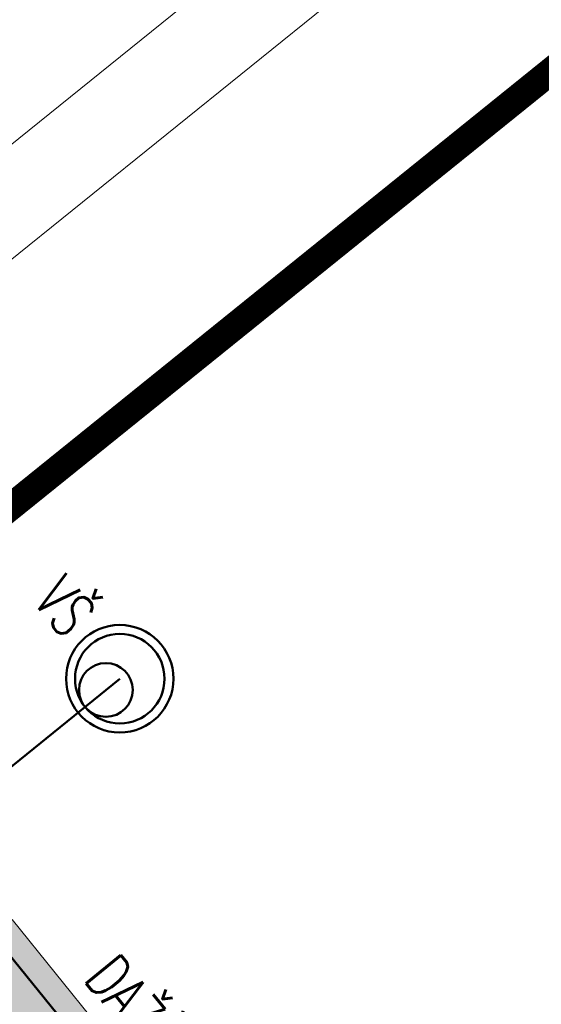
# Model space of a CAD drawing. Header units: millimetres. Extents: x 371321 to 690386, y -299082 to -101508.
# Tile 31 of 38: x 599362 to 605189, y -150900 to -139908. Entities that reach past the tile are written whole.
import ezdxf
from ezdxf.enums import TextEntityAlignment as Align

# ---------------------------------------------------------------- set-up
doc = ezdxf.new("R2010")
doc.units = ezdxf.units.MM
doc.header["$LTSCALE"] = 10
doc.header["$MEASUREMENT"] = 0
doc.linetypes.add('DASHEDX2', pattern=[38.1, 25.4, -12.7])
for name, color, linetype, lineweight in [('A7_Srafy', 8, 'Continuous', 9), ('A_TENKA', 7, 'Continuous', 5), ('DAZDOVA KANALIZACIA', 30, 'ST_KANAL_DEST_PLNA', 50), ('PRIPOJKA SPLASKOVEJ KANALIZACIE', 82, 'Continuous', 30), ('tenka', 7, 'Continuous', 15), ('ZTI_PLYN_VEREJNY', 40, 'ST_KANAL_SPLASK_PLNA', 25)]:
    doc.layers.add(name, color=color, linetype=linetype, lineweight=lineweight)
doc.styles.get("Standard").update_dxf_attribs({"font": 'simplex.shx', "width": 0.8})
doc.linetypes.add('ST_KANAL_DEST_PLNA', pattern='A,136,-20,34,[23,st.shx,S=10,R=0,X=0,Y=0],16,[2,st.shx,S=10,R=0,X=0,Y=0],-25', length=231)
doc.linetypes.add('ST_KANAL_SPLASK_PLNA', pattern='A,136,-20,8,[2,st.shx,S=10,R=0,X=0,Y=0],32,[2,st.shx,S=10,R=0,X=0,Y=0],-25', length=221)
doc.linetypes.add('ST_PLYNOVOD_PLNA', pattern='A,136,-20,15,[25,st.shx,S=5,R=0,X=0,Y=0],-30,15,-25', length=241)

msp = doc.modelspace()

# ---------------------------------------------------------------- hatches: boundary and pattern name
at = {"layer": 'A7_Srafy'}
h = msp.add_hatch(dxfattribs=at)
h.set_pattern_fill('BOX', color=256, scale=20, angle=39)
h.set_pattern_definition([(129, (-93664.9, 44154.6), (-394.79015, -319.69476), []), (129, (-93566.2, 44234.5), (-394.79015, -319.69476), []), (39, (-93664.9, 44154.6), (-319.69476, 394.79015), [-127, 127]), (39, (-93744.8, 44253.3), (-319.69476, 394.79015), [-127, 127]), (39, (-93824.7, 44351.97), (-319.69476, 394.79015), [127, -127]), (39, (-93904.65, 44450.67), (-319.69476, 394.79015), [127, -127]), (129, (-93467.5, 44314.43), (-394.79015, -319.69476), [127, -127]), (129, (-93368.8, 44394.35), (-394.79015, -319.69476), [127, -127])])
h.paths.add_polyline_path([(599277, -149954), (591583, -156184), (592150, -156884), (599144, -151220), (609685, -164237), (610385, -163671)])

# ---------------------------------------------------------------- linework, layer by layer
at = {"layer": 'A_TENKA', "color": 251, "true_color": 0x666666}
msp.add_line((563396, -174058), (618796, -129418), dxfattribs=at)
at = {"layer": 'A_TENKA'}
msp.add_line((610385, -163671), (599277, -149954), dxfattribs=at)
at = {"layer": 'DAZDOVA KANALIZACIA', "flags": 128}
msp.add_lwpolyline([(600480, -147265), (598773, -148648), (598669, -149642), (609960, -163586), (609886, -164283)], dxfattribs=at)
at = {"layer": 'DAZDOVA KANALIZACIA', "linetype": 'ByBlock'}
for radius in [600, 500]:
    msp.add_circle((600480, -147265), radius, dxfattribs=at)
at = {"layer": 'DAZDOVA KANALIZACIA'}
msp.add_circle((600325, -147391), 300, dxfattribs=at)
at = {"layer": 'PRIPOJKA SPLASKOVEJ KANALIZACIE', "color": 34, "linetype": 'ByBlock', "lineweight": 20, "ltscale": 0.8}
msp.add_line((561513, -171722), (617602, -126527), dxfattribs=at)
at = {"layer": 'tenka', "linetype": 'DASHEDX2', "ltscale": 10, "const_width": 300}
msp.add_lwpolyline([(563607, -174080), (585408, -201107), (655567, -144297), (658706, -125358), (618855, -129562)], close=True, dxfattribs=at)
at = {"layer": 'ZTI_PLYN_VEREJNY', "linetype": 'ST_PLYNOVOD_PLNA', "lineweight": 0, "ltscale": 2}
msp.add_line((562141, -172500), (618000, -127491), dxfattribs=at)

# ---------------------------------------------------------------- texts
at = {"layer": 'DAZDOVA KANALIZACIA', "width": 0.7}
msp.add_text('VŠ', height=500, rotation=309.4487, dxfattribs=at).set_placement((599865, -146454), align=Align.MIDDLE_CENTER)
msp.add_text('DAŽĎOVÁ KANALIZÁCIA DN150 PP SN8 dl. 21,85 m', height=500, rotation=309.4487, dxfattribs=at).set_placement((604093, -155110), align=Align.MIDDLE)

doc.saveas('drawing.dxf')
